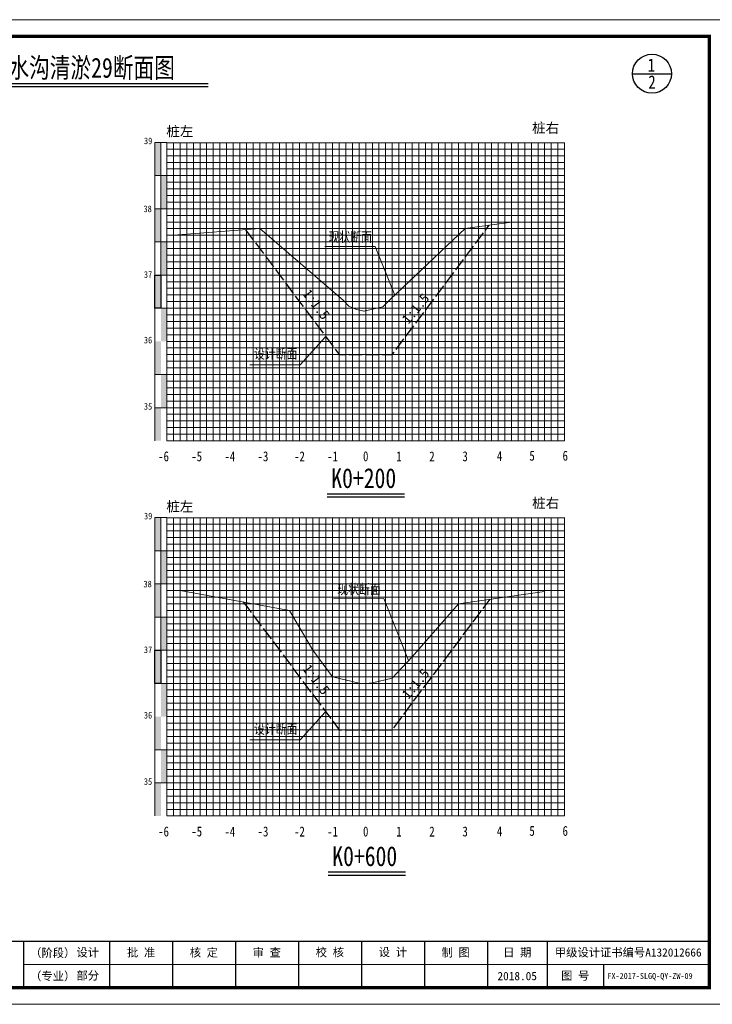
# Model space of a CAD drawing. Extents: x 464172 to 473094, y 3847158 to 3855433.
# Tile 95 of 98: x 471430 to 471639, y 3853735 to 3854032. Entities that reach past the tile are written whole.
import ezdxf
from ezdxf.enums import TextEntityAlignment as Align

# ---------------------------------------------------------------- set-up
doc = ezdxf.new("R2010")
doc.units = 0
doc.linetypes.add('4415', pattern=[5, 4, -1])
doc.layers.get('0').update_dxf_attribs({"linetype": 'CONTINUOUS'})
for name, color, linetype, lineweight in [('0.13文字', 3, 'CONTINUOUS', 13), ('2', 61, 'CONTINUOUS', 30), ('3', 8, 'CONTINUOUS', 5)]:
    doc.layers.add(name, color=color, linetype=linetype, lineweight=lineweight)
for name, color, linetype in [('DIMTEX', 7, 'CONTINUOUS'), ('DMX', 1, 'CONTINUOUS'), ('断面', 7, 'CONTINUOUS')]:
    doc.layers.add(name, color=color, linetype=linetype)
doc.styles.add('LYJFS', font='times.ttf', dxfattribs={"width": 0.7})
doc.styles.add('STYLE2', font='txt', dxfattribs={"width": 0.8})
doc.styles.add('仿宋', font='FangSong_GB2312.ttf', dxfattribs={"width": 0.8})
doc.styles.add('仿宋体', font='FangSong_GB2312.ttf', dxfattribs={"width": 0.8})
doc.styles.add('宋体', font='txt')
doc.styles.add('等线体', font='simhei.ttf')

# ---------------------------------------------------------------- blocks, each defined once
blk = doc.blocks.new('TK')
at = {"lineweight": 0}
for p, q in [((0, 297), (420, 297)), ((415, 12), (208, 12)), ((420, 0), (0, 0))]:
    blk.add_line(p, q, dxfattribs=at)
for p, q in [((208, 19), (208, 5)), ((234, 19), (234, 5)), ((253, 19), (253, 5)), ((272, 19), (272, 5)), ((291, 19), (291, 5)), ((310, 19), (310, 5)), ((329, 19), (329, 5)), ((348, 19), (348, 5)), ((366, 19), (366, 5)), ((383, 12), (383, 5))]:
    blk.add_line(p, q)
at = {"lineweight": 0, "const_width": 1}
blk.add_lwpolyline([(25, 292), (415, 292), (415, 5), (25, 5)], close=True, dxfattribs=at)
at = {"lineweight": 0, "const_width": 0.4}
blk.add_lwpolyline([(415, 19), (25, 19)], dxfattribs=at)
at = {"style": 'LYJFS'}
for s, p in [('（阶段）', (216.8339300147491, 15.5)), ('（专业）', (216.8339300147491, 8.5))]:
    blk.add_text(s, height=2.5, dxfattribs=at).set_placement(p, align=Align.MIDDLE_CENTER)
at = {"style": '仿宋'}
blk.add_text('2018.05', height=2.5, dxfattribs=at).set_placement((357, 8.5), align=Align.MIDDLE)
at = {"char_height": 2.5, "attachment_point": 5, "style": '宋体'}
for s, insert in [('设计', (227.4021536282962, 15.5)), ('批 准', (243.5, 15.5)), ('核 定', (262.4375, 15.47222222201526)), ('审 查', (281.4305555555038, 15.47328627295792)), ('校 核', (300.4652777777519, 15.54328155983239)), ('设 计', (319.4722222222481, 15.59333057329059)), ('制 图', (338.4166666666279, 15.4779241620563)), ('日 期', (357, 15.5)), ('甲级设计证书编号A132012666', (390.5, 15.5)), ('部分', (227.4021536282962, 8.5)), ('图 号', (374.5, 8.5))]:
    blk.add_mtext(s, dxfattribs=dict(at, insert=insert))

msp = doc.modelspace()

# ---------------------------------------------------------------- hatches: boundary and pattern name
at = {"linetype": 'Continuous'}
for points in [[(471471.0478901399, 3853995.29161377), (471472.8478901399, 3853995.29161377), (471472.8478901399, 3853985.29161377), (471471.0478901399, 3853985.29161377)], [(471472.8478901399, 3853985.29161377), (471474.64789014, 3853985.29161377), (471474.64789014, 3853975.29161377), (471472.8478901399, 3853975.29161377)], [(471471.0478901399, 3853975.29161377), (471472.8478901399, 3853975.29161377), (471472.8478901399, 3853965.29161377), (471471.0478901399, 3853965.29161377)], [(471472.8478901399, 3853965.29161377), (471474.64789014, 3853965.29161377), (471474.64789014, 3853955.29161377), (471472.8478901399, 3853955.29161377)], [(471471.0478901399, 3853955.29161377), (471472.8478901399, 3853955.29161377), (471472.8478901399, 3853945.29161377), (471471.0478901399, 3853945.29161377)], [(471472.8478901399, 3853945.29161377), (471474.64789014, 3853945.29161377), (471474.64789014, 3853935.29161377), (471472.8478901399, 3853935.29161377)], [(471471.0478901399, 3853935.29161377), (471472.8478901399, 3853935.29161377), (471472.8478901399, 3853925.29161377), (471471.0478901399, 3853925.29161377)], [(471472.8542508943, 3853925.316338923), (471474.6542508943, 3853925.316338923), (471474.6542508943, 3853915.316338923), (471472.8542508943, 3853915.316338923)], [(471471.0478901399, 3853915.287549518), (471472.8478901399, 3853915.287549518), (471472.8478901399, 3853905.287549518), (471471.0478901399, 3853905.287549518)], [(471471.0478901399, 3853882.128739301), (471472.8478901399, 3853882.128739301), (471472.8478901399, 3853872.128739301), (471471.0478901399, 3853872.128739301)], [(471472.8478901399, 3853872.128739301), (471474.64789014, 3853872.128739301), (471474.64789014, 3853862.128739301), (471472.8478901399, 3853862.128739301)], [(471471.0478901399, 3853862.128739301), (471472.8478901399, 3853862.128739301), (471472.8478901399, 3853852.128739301), (471471.0478901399, 3853852.128739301)], [(471472.8478901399, 3853852.128739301), (471474.64789014, 3853852.128739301), (471474.64789014, 3853842.128739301), (471472.8478901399, 3853842.128739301)], [(471471.0478901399, 3853842.128739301), (471472.8478901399, 3853842.128739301), (471472.8478901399, 3853832.128739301), (471471.0478901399, 3853832.128739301)], [(471472.8478901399, 3853832.128739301), (471474.64789014, 3853832.128739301), (471474.64789014, 3853822.128739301), (471472.8478901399, 3853822.128739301)], [(471471.0478901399, 3853822.128739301), (471472.8478901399, 3853822.128739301), (471472.8478901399, 3853812.128739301), (471471.0478901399, 3853812.128739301)], [(471472.8542508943, 3853812.153464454), (471474.6542508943, 3853812.153464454), (471474.6542508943, 3853802.153464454), (471472.8542508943, 3853802.153464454)], [(471471.0478901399, 3853802.124675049), (471472.8478901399, 3853802.124675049), (471472.8478901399, 3853792.124675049), (471471.0478901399, 3853792.124675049)]]:
    msp.add_hatch(color=7, dxfattribs=at).paths.add_polyline_path(points)

# ---------------------------------------------------------------- linework, layer by layer
at = {"color": 1, "linetype": '4415', "lineweight": 30, "flags": 128}
for points in [[(471498.3933446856, 3853968.964341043), (471526.64789014, 3853931.29161377), (471542.6478901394, 3853931.29161377), (471571.9278901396, 3853970.33161377)], [(471497.642665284, 3853856.675000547), (471499.6478901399, 3853854.128739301), (471499.6478901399, 3853854.128739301), (471526.64789014, 3853818.128739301), (471542.6478901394, 3853818.128739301), (471572.2283983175, 3853857.569416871)]]:
    msp.add_lwpolyline(points, dxfattribs=at)
at = {"linetype": 'Continuous', "lineweight": 20, "flags": 128}
for points in [[(471543.3971888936, 3853949.213921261), (471537.4714616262, 3853963.944372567), (471522.3200719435, 3853963.918060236)], [(471522.4337343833, 3853936.572218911), (471514.8635726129, 3853928.237761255), (471499.7121829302, 3853928.211448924)], [(471547.5928364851, 3853838.99320447), (471540.0751295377, 3853857.681073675), (471524.9237398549, 3853857.654761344)], [(471522.4337343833, 3853823.409344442), (471514.8635726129, 3853815.074886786), (471499.7121829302, 3853815.048574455)]]:
    msp.add_lwpolyline(points, dxfattribs=at)
at = {"linetype": 'Continuous', "flags": 128}
for points in [[(471471.0478901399, 3853955.29161377), (471472.8478901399, 3853955.29161377), (471472.8478901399, 3853945.29161377), (471471.0478901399, 3853945.29161377)], [(471471.0478901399, 3853842.128739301), (471472.8478901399, 3853842.128739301), (471472.8478901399, 3853832.128739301), (471471.0478901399, 3853832.128739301)]]:
    msp.add_lwpolyline(points, close=True, dxfattribs=at)
at = {"layer": '2', "color": 7, "lineweight": 15}
for points in [[(471474.6478901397, 3853995.225513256), (471594.6478901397, 3853995.225513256)], [(471484.6478901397, 3853995.29161377), (471484.6478901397, 3853905.29161377)], [(471494.6478901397, 3853995.29161377), (471494.6478901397, 3853905.29161377)], [(471504.6478901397, 3853995.29161377), (471504.6478901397, 3853905.29161377)], [(471514.6478901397, 3853995.29161377), (471514.6478901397, 3853905.29161377)], [(471544.6478901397, 3853995.29161377), (471544.6478901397, 3853905.29161377)], [(471554.6478901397, 3853995.29161377), (471554.6478901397, 3853905.29161377)], [(471564.6478901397, 3853995.29161377), (471564.6478901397, 3853905.29161377)], [(471574.6478901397, 3853995.29161377), (471574.6478901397, 3853905.29161377)], [(471584.6478901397, 3853995.29161377), (471584.6478901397, 3853905.29161377)], [(471594.6478901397, 3853995.29161377), (471594.6478901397, 3853905.29161377)], [(471474.6478901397, 3853985.29161377), (471594.6478901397, 3853985.29161377)], [(471474.6478901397, 3853975.29161377), (471594.6478901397, 3853975.29161377)], [(471474.6478901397, 3853965.29161377), (471594.6478901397, 3853965.29161377)], [(471474.6478901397, 3853955.29161377), (471594.6478901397, 3853955.29161377)], [(471474.6478901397, 3853935.29161377), (471594.6478901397, 3853935.29161377)], [(471474.6478901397, 3853905.29161377), (471594.6478901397, 3853905.29161377)], [(471474.6478901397, 3853882.062638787), (471594.6478901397, 3853882.062638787)], [(471484.6478901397, 3853882.128739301), (471484.6478901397, 3853792.128739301)], [(471494.6478901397, 3853882.128739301), (471494.6478901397, 3853792.128739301)], [(471504.6478901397, 3853882.128739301), (471504.6478901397, 3853792.128739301)], [(471514.6478901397, 3853882.128739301), (471514.6478901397, 3853792.128739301)], [(471544.6478901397, 3853882.128739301), (471544.6478901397, 3853792.128739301)], [(471554.6478901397, 3853882.128739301), (471554.6478901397, 3853792.128739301)], [(471564.6478901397, 3853882.128739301), (471564.6478901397, 3853792.128739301)], [(471574.6478901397, 3853882.128739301), (471574.6478901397, 3853792.128739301)], [(471584.6478901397, 3853882.128739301), (471584.6478901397, 3853792.128739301)], [(471594.6478901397, 3853882.128739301), (471594.6478901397, 3853792.128739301)], [(471474.6478901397, 3853872.128739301), (471594.6478901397, 3853872.128739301)], [(471474.6478901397, 3853862.128739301), (471594.6478901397, 3853862.128739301)], [(471474.6478901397, 3853852.128739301), (471594.6478901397, 3853852.128739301)], [(471474.6478901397, 3853842.128739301), (471594.6478901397, 3853842.128739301)], [(471474.6478901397, 3853822.128739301), (471594.6478901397, 3853822.128739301)], [(471474.6478901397, 3853792.128739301), (471594.6478901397, 3853792.128739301)]]:
    msp.add_lwpolyline(points, dxfattribs=at)
at = {"layer": '2', "color": 3, "lineweight": 15}
for points in [[(471534.6478901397, 3853995.29161377), (471534.6478901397, 3853905.29161377)], [(471534.6478901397, 3853882.128739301), (471534.6478901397, 3853792.128739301)]]:
    msp.add_lwpolyline(points, dxfattribs=at)
at = {"layer": '2', "color": 7, "lineweight": 15, "flags": 128}
for points in [[(471474.6478901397, 3853945.29161377), (471594.6478901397, 3853945.29161377)], [(471474.6478901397, 3853832.128739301), (471594.6478901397, 3853832.128739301)]]:
    msp.add_lwpolyline(points, dxfattribs=at)
at = {"layer": '2', "color": 0, "lineweight": 15}
for points in [[(471474.6478901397, 3853925.29161377), (471594.6478901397, 3853925.29161377)], [(471474.6478901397, 3853915.29161377), (471594.6478901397, 3853915.29161377)], [(471474.6478901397, 3853812.128739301), (471594.6478901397, 3853812.128739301)], [(471474.6478901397, 3853802.128739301), (471594.6478901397, 3853802.128739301)]]:
    msp.add_lwpolyline(points, dxfattribs=at)
at = {"layer": '3', "lineweight": 5}
for points in [[(471476.6478901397, 3853995.29161377), (471476.6478901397, 3853905.29161377)], [(471478.6478901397, 3853995.29161377), (471478.6478901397, 3853905.29161377)], [(471480.6478901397, 3853995.29161377), (471480.6478901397, 3853905.29161377)], [(471482.6478901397, 3853995.29161377), (471482.6478901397, 3853905.29161377)], [(471486.6478901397, 3853995.29161377), (471486.6478901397, 3853905.29161377)], [(471488.6478901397, 3853995.29161377), (471488.6478901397, 3853905.29161377)], [(471490.6478901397, 3853995.29161377), (471490.6478901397, 3853905.29161377)], [(471492.6478901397, 3853995.29161377), (471492.6478901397, 3853905.29161377)], [(471496.6478901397, 3853995.29161377), (471496.6478901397, 3853905.29161377)], [(471498.6478901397, 3853995.29161377), (471498.6478901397, 3853905.29161377)], [(471500.6478901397, 3853995.29161377), (471500.6478901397, 3853905.29161377)], [(471502.6478901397, 3853995.29161377), (471502.6478901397, 3853905.29161377)], [(471506.6478901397, 3853995.29161377), (471506.6478901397, 3853905.29161377)], [(471508.6478901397, 3853995.29161377), (471508.6478901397, 3853905.29161377)], [(471510.6478901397, 3853995.29161377), (471510.6478901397, 3853905.29161377)], [(471512.6478901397, 3853995.29161377), (471512.6478901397, 3853905.29161377)], [(471516.6478901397, 3853995.29161377), (471516.6478901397, 3853905.29161377)], [(471518.6478901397, 3853995.29161377), (471518.6478901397, 3853905.29161377)], [(471520.6478901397, 3853995.29161377), (471520.6478901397, 3853905.29161377)], [(471522.6478901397, 3853995.29161377), (471522.6478901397, 3853905.29161377)], [(471526.6478901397, 3853995.29161377), (471526.6478901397, 3853905.29161377)], [(471528.6478901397, 3853995.29161377), (471528.6478901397, 3853905.29161377)], [(471530.6478901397, 3853995.29161377), (471530.6478901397, 3853905.29161377)], [(471532.6478901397, 3853995.29161377), (471532.6478901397, 3853905.29161377)], [(471536.6478901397, 3853995.29161377), (471536.6478901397, 3853905.29161377)], [(471538.6478901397, 3853995.29161377), (471538.6478901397, 3853905.29161377)], [(471540.6478901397, 3853995.29161377), (471540.6478901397, 3853905.29161377)], [(471542.6478901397, 3853995.29161377), (471542.6478901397, 3853905.29161377)], [(471546.6478901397, 3853995.29161377), (471546.6478901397, 3853905.29161377)], [(471548.6478901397, 3853995.29161377), (471548.6478901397, 3853905.29161377)], [(471550.6478901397, 3853995.29161377), (471550.6478901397, 3853905.29161377)], [(471552.6478901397, 3853995.29161377), (471552.6478901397, 3853905.29161377)], [(471556.6478901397, 3853995.29161377), (471556.6478901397, 3853905.29161377)], [(471558.6478901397, 3853995.29161377), (471558.6478901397, 3853905.29161377)], [(471560.6478901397, 3853995.29161377), (471560.6478901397, 3853905.29161377)], [(471562.6478901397, 3853995.29161377), (471562.6478901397, 3853905.29161377)], [(471566.6478901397, 3853995.29161377), (471566.6478901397, 3853905.29161377)], [(471568.6478901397, 3853995.29161377), (471568.6478901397, 3853905.29161377)], [(471570.6478901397, 3853995.29161377), (471570.6478901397, 3853905.29161377)], [(471572.6478901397, 3853995.29161377), (471572.6478901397, 3853905.29161377)], [(471576.6478901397, 3853995.29161377), (471576.6478901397, 3853905.29161377)], [(471578.6478901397, 3853995.29161377), (471578.6478901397, 3853905.29161377)], [(471580.6478901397, 3853995.29161377), (471580.6478901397, 3853905.29161377)], [(471582.6478901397, 3853995.29161377), (471582.6478901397, 3853905.29161377)], [(471586.6478901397, 3853995.29161377), (471586.6478901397, 3853905.29161377)], [(471588.6478901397, 3853995.29161377), (471588.6478901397, 3853905.29161377)], [(471590.6478901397, 3853995.29161377), (471590.6478901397, 3853905.29161377)], [(471592.6478901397, 3853995.29161377), (471592.6478901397, 3853905.29161377)], [(471474.6478901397, 3853993.29161377), (471594.6478901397, 3853993.29161377)], [(471474.6478901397, 3853991.29161377), (471594.6478901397, 3853991.29161377)], [(471474.6478901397, 3853989.29161377), (471594.6478901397, 3853989.29161377)], [(471474.6478901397, 3853987.29161377), (471594.6478901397, 3853987.29161377)], [(471474.6478901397, 3853983.29161377), (471594.6478901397, 3853983.29161377)], [(471474.6478901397, 3853981.29161377), (471594.6478901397, 3853981.29161377)], [(471474.6478901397, 3853979.29161377), (471594.6478901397, 3853979.29161377)], [(471474.6478901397, 3853977.29161377), (471594.6478901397, 3853977.29161377)], [(471474.6478901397, 3853973.29161377), (471594.6478901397, 3853973.29161377)], [(471474.6478901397, 3853971.29161377), (471594.6478901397, 3853971.29161377)], [(471474.6478901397, 3853969.29161377), (471594.6478901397, 3853969.29161377)], [(471474.6478901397, 3853967.29161377), (471594.6478901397, 3853967.29161377)], [(471474.6478901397, 3853963.29161377), (471594.6478901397, 3853963.29161377)], [(471474.6478901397, 3853961.29161377), (471594.6478901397, 3853961.29161377)], [(471474.6478901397, 3853959.29161377), (471594.6478901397, 3853959.29161377)], [(471474.6478901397, 3853957.29161377), (471594.6478901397, 3853957.29161377)], [(471474.6478901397, 3853953.29161377), (471594.6478901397, 3853953.29161377)], [(471474.6478901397, 3853951.29161377), (471594.6478901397, 3853951.29161377)], [(471474.6478901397, 3853949.29161377), (471594.6478901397, 3853949.29161377)], [(471474.6478901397, 3853947.29161377), (471594.6478901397, 3853947.29161377)], [(471474.6478901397, 3853943.29161377), (471594.6478901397, 3853943.29161377)], [(471474.6478901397, 3853941.29161377), (471594.6478901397, 3853941.29161377)], [(471474.6478901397, 3853939.29161377), (471594.6478901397, 3853939.29161377)], [(471474.6478901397, 3853937.29161377), (471594.6478901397, 3853937.29161377)], [(471474.6478901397, 3853933.29161377), (471594.6478901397, 3853933.29161377)], [(471474.6478901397, 3853931.29161377), (471594.6478901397, 3853931.29161377)], [(471474.6478901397, 3853929.29161377), (471594.6478901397, 3853929.29161377)], [(471474.6478901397, 3853927.29161377), (471594.6478901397, 3853927.29161377)], [(471474.6478901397, 3853923.29161377), (471594.6478901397, 3853923.29161377)], [(471474.6478901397, 3853921.29161377), (471594.6478901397, 3853921.29161377)], [(471474.6478901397, 3853919.29161377), (471594.6478901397, 3853919.29161377)], [(471474.6478901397, 3853917.29161377), (471594.6478901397, 3853917.29161377)], [(471474.6478901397, 3853913.29161377), (471594.6478901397, 3853913.29161377)], [(471474.6478901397, 3853911.29161377), (471594.6478901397, 3853911.29161377)], [(471474.6478901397, 3853909.29161377), (471594.6478901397, 3853909.29161377)], [(471474.6478901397, 3853907.29161377), (471594.6478901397, 3853907.29161377)], [(471476.6478901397, 3853882.128739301), (471476.6478901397, 3853792.128739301)], [(471478.6478901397, 3853882.128739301), (471478.6478901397, 3853792.128739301)], [(471480.6478901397, 3853882.128739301), (471480.6478901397, 3853792.128739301)], [(471482.6478901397, 3853882.128739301), (471482.6478901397, 3853792.128739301)], [(471486.6478901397, 3853882.128739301), (471486.6478901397, 3853792.128739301)], [(471488.6478901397, 3853882.128739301), (471488.6478901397, 3853792.128739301)], [(471490.6478901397, 3853882.128739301), (471490.6478901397, 3853792.128739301)], [(471492.6478901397, 3853882.128739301), (471492.6478901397, 3853792.128739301)], [(471496.6478901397, 3853882.128739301), (471496.6478901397, 3853792.128739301)], [(471498.6478901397, 3853882.128739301), (471498.6478901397, 3853792.128739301)], [(471500.6478901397, 3853882.128739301), (471500.6478901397, 3853792.128739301)], [(471502.6478901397, 3853882.128739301), (471502.6478901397, 3853792.128739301)], [(471506.6478901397, 3853882.128739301), (471506.6478901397, 3853792.128739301)], [(471508.6478901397, 3853882.128739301), (471508.6478901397, 3853792.128739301)], [(471510.6478901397, 3853882.128739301), (471510.6478901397, 3853792.128739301)], [(471512.6478901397, 3853882.128739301), (471512.6478901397, 3853792.128739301)], [(471516.6478901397, 3853882.128739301), (471516.6478901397, 3853792.128739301)], [(471518.6478901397, 3853882.128739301), (471518.6478901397, 3853792.128739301)], [(471520.6478901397, 3853882.128739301), (471520.6478901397, 3853792.128739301)], [(471522.6478901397, 3853882.128739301), (471522.6478901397, 3853792.128739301)], [(471526.6478901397, 3853882.128739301), (471526.6478901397, 3853792.128739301)], [(471528.6478901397, 3853882.128739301), (471528.6478901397, 3853792.128739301)], [(471530.6478901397, 3853882.128739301), (471530.6478901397, 3853792.128739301)], [(471532.6478901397, 3853882.128739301), (471532.6478901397, 3853792.128739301)], [(471536.6478901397, 3853882.128739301), (471536.6478901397, 3853792.128739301)], [(471538.6478901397, 3853882.128739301), (471538.6478901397, 3853792.128739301)], [(471540.6478901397, 3853882.128739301), (471540.6478901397, 3853792.128739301)], [(471542.6478901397, 3853882.128739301), (471542.6478901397, 3853792.128739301)], [(471546.6478901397, 3853882.128739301), (471546.6478901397, 3853792.128739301)], [(471548.6478901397, 3853882.128739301), (471548.6478901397, 3853792.128739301)], [(471550.6478901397, 3853882.128739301), (471550.6478901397, 3853792.128739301)], [(471552.6478901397, 3853882.128739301), (471552.6478901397, 3853792.128739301)], [(471556.6478901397, 3853882.128739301), (471556.6478901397, 3853792.128739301)], [(471558.6478901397, 3853882.128739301), (471558.6478901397, 3853792.128739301)], [(471560.6478901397, 3853882.128739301), (471560.6478901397, 3853792.128739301)], [(471562.6478901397, 3853882.128739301), (471562.6478901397, 3853792.128739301)], [(471566.6478901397, 3853882.128739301), (471566.6478901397, 3853792.128739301)], [(471568.6478901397, 3853882.128739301), (471568.6478901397, 3853792.128739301)], [(471570.6478901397, 3853882.128739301), (471570.6478901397, 3853792.128739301)], [(471572.6478901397, 3853882.128739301), (471572.6478901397, 3853792.128739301)], [(471576.6478901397, 3853882.128739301), (471576.6478901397, 3853792.128739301)], [(471578.6478901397, 3853882.128739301), (471578.6478901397, 3853792.128739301)], [(471580.6478901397, 3853882.128739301), (471580.6478901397, 3853792.128739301)], [(471582.6478901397, 3853882.128739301), (471582.6478901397, 3853792.128739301)], [(471586.6478901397, 3853882.128739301), (471586.6478901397, 3853792.128739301)], [(471588.6478901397, 3853882.128739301), (471588.6478901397, 3853792.128739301)], [(471590.6478901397, 3853882.128739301), (471590.6478901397, 3853792.128739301)], [(471592.6478901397, 3853882.128739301), (471592.6478901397, 3853792.128739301)], [(471474.6478901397, 3853880.128739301), (471594.6478901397, 3853880.128739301)], [(471474.6478901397, 3853878.128739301), (471594.6478901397, 3853878.128739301)], [(471474.6478901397, 3853876.128739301), (471594.6478901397, 3853876.128739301)], [(471474.6478901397, 3853874.128739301), (471594.6478901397, 3853874.128739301)], [(471474.6478901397, 3853870.128739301), (471594.6478901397, 3853870.128739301)], [(471474.6478901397, 3853868.128739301), (471594.6478901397, 3853868.128739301)], [(471474.6478901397, 3853866.128739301), (471594.6478901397, 3853866.128739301)], [(471474.6478901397, 3853864.128739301), (471594.6478901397, 3853864.128739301)], [(471474.6478901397, 3853860.128739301), (471594.6478901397, 3853860.128739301)], [(471474.6478901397, 3853858.128739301), (471594.6478901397, 3853858.128739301)], [(471474.6478901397, 3853856.128739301), (471594.6478901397, 3853856.128739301)], [(471474.6478901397, 3853854.128739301), (471594.6478901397, 3853854.128739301)], [(471474.6478901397, 3853850.128739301), (471594.6478901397, 3853850.128739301)], [(471474.6478901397, 3853848.128739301), (471594.6478901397, 3853848.128739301)], [(471474.6478901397, 3853846.128739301), (471594.6478901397, 3853846.128739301)], [(471474.6478901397, 3853844.128739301), (471594.6478901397, 3853844.128739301)], [(471474.6478901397, 3853840.128739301), (471594.6478901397, 3853840.128739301)], [(471474.6478901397, 3853838.128739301), (471594.6478901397, 3853838.128739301)], [(471474.6478901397, 3853836.128739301), (471594.6478901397, 3853836.128739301)], [(471474.6478901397, 3853834.128739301), (471594.6478901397, 3853834.128739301)], [(471474.6478901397, 3853830.128739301), (471594.6478901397, 3853830.128739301)], [(471474.6478901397, 3853828.128739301), (471594.6478901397, 3853828.128739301)], [(471474.6478901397, 3853826.128739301), (471594.6478901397, 3853826.128739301)], [(471474.6478901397, 3853824.128739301), (471594.6478901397, 3853824.128739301)], [(471474.6478901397, 3853820.128739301), (471594.6478901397, 3853820.128739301)], [(471474.6478901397, 3853818.128739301), (471594.6478901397, 3853818.128739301)], [(471474.6478901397, 3853816.128739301), (471594.6478901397, 3853816.128739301)], [(471474.6478901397, 3853814.128739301), (471594.6478901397, 3853814.128739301)], [(471474.6478901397, 3853810.128739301), (471594.6478901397, 3853810.128739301)], [(471474.6478901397, 3853808.128739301), (471594.6478901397, 3853808.128739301)], [(471474.6478901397, 3853806.128739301), (471594.6478901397, 3853806.128739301)], [(471474.6478901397, 3853804.128739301), (471594.6478901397, 3853804.128739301)], [(471474.6478901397, 3853800.128739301), (471594.6478901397, 3853800.128739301)], [(471474.6478901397, 3853798.128739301), (471594.6478901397, 3853798.128739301)], [(471474.6478901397, 3853796.128739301), (471594.6478901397, 3853796.128739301)], [(471474.6478901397, 3853794.128739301), (471594.6478901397, 3853794.128739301)]]:
    msp.add_lwpolyline(points, dxfattribs=at)
at = {"layer": '3', "color": 0, "lineweight": 5}
for points in [[(471524.6478901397, 3853995.29161377), (471524.6478901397, 3853905.29161377)], [(471471.0478901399, 3853925.29161377), (471594.6478901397, 3853925.29161377)], [(471471.0478901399, 3853915.29161377), (471594.6478901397, 3853915.29161377)], [(471524.6478901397, 3853882.128739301), (471524.6478901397, 3853792.128739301)], [(471471.0478901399, 3853812.128739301), (471594.6478901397, 3853812.128739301)], [(471471.0478901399, 3853802.128739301), (471594.6478901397, 3853802.128739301)]]:
    msp.add_lwpolyline(points, dxfattribs=at)
at = {"layer": 'DIMTEX', "linetype": 'Continuous'}
for p, q in [((471415.8158197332, 3854012.141603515), (471487.1074948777, 3854012.141603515)), ((471522.9907553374, 3853888.353957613), (471546.3358406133, 3853888.353957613)), ((471523.2970015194, 3853774.31814471), (471546.6420867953, 3853774.31814471))]:
    msp.add_line(p, q, dxfattribs=at)
at = {"layer": 'DIMTEX', "color": 1, "linetype": 'Continuous'}
for p, q in [((471415.8363125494, 3854013.104045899), (471487.1074948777, 3854013.104045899)), ((471523.0112471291, 3853889.316351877), (471546.3358406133, 3853889.316351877)), ((471523.317493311, 3853775.280538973), (471546.6420867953, 3853775.280538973))]:
    msp.add_line(p, q, dxfattribs=at)
at = {"layer": 'DMX', "color": 7, "linetype": 'Continuous', "lineweight": 15, "flags": 128}
for points in [[(471534.0442222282, 3853944.373874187), (471539.8510194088, 3853945.712988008), (471542.0855591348, 3853947.974691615), (471564.6478901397, 3853969.29161377), (471578.6478901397, 3853971.29161377)], [(471476.6478901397, 3853967.29161377), (471502.6478901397, 3853969.29161377), (471527.8995430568, 3853947.617618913), (471529.5929834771, 3853945.886600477), (471531.8500690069, 3853944.902553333), (471534.2097389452, 3853944.412044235)], [(471478.6478901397, 3853860.128739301), (471511.6465211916, 3853854.128739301), (471518.6478901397, 3853842.128739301), (471524.6478901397, 3853834.128739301), (471524.6478901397, 3853834.128739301), (471532.6478901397, 3853832.228681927), (471532.6478901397, 3853832.228681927), (471534.6941647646, 3853832.1287393), (471536.6478901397, 3853832.297981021), (471542.6478901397, 3853833.671049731), (471542.6478901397, 3853833.671049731), (471548.6478901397, 3853840.128739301), (471562.6478901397, 3853856.128739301), (471588.6478901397, 3853859.870414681)]]:
    msp.add_lwpolyline(points, dxfattribs=at)
at = {"layer": '断面'}
msp.add_line((471615.1246294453, 3854016.026110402), (471626.9316234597, 3854016.026110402), dxfattribs=at)
at = {"layer": '断面', "color": 3, "lineweight": 15}
for points in [[(471474.6478901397, 3853995.29161377), (471471.0478901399, 3853995.29161377)], [(471471.0478901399, 3853995.29161377), (471471.0478901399, 3853905.29161377)], [(471472.8478901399, 3853995.29161377), (471472.8478901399, 3853945.29161377)], [(471474.6478901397, 3853995.29161377), (471474.6478901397, 3853905.29161377)], [(471474.6478901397, 3853985.29161377), (471471.0478901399, 3853985.29161377)], [(471474.6478901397, 3853975.29161377), (471471.0478901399, 3853975.29161377)], [(471474.6478901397, 3853965.29161377), (471471.0478901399, 3853965.29161377)], [(471474.6478901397, 3853955.29161377), (471471.0478901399, 3853955.29161377)], [(471471.0478901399, 3853945.29161377), (471474.6478901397, 3853945.29161377)], [(471474.6478901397, 3853882.128739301), (471471.0478901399, 3853882.128739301)], [(471471.0478901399, 3853882.128739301), (471471.0478901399, 3853792.128739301)], [(471472.8478901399, 3853882.128739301), (471472.8478901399, 3853832.128739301)], [(471474.6478901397, 3853882.128739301), (471474.6478901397, 3853792.128739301)], [(471474.6478901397, 3853872.128739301), (471471.0478901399, 3853872.128739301)], [(471474.6478901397, 3853862.128739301), (471471.0478901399, 3853862.128739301)], [(471474.6478901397, 3853852.128739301), (471471.0478901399, 3853852.128739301)], [(471474.6478901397, 3853842.128739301), (471471.0478901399, 3853842.128739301)], [(471471.0478901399, 3853832.128739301), (471474.6478901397, 3853832.128739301)]]:
    msp.add_lwpolyline(points, dxfattribs=at)
at = {"layer": '断面', "color": 7, "lineweight": 15}
for points in [[(471474.6478901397, 3853945.29161377), (471594.6478901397, 3853945.29161377)], [(471474.6478901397, 3853832.128739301), (471594.6478901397, 3853832.128739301)]]:
    msp.add_lwpolyline(points, dxfattribs=at)
at = {"layer": '断面'}
msp.add_circle((471621.0281264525, 3854016.026110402), 5.903497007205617, dxfattribs=at)

# ---------------------------------------------------------------- block references
msp.add_blockref('TK', (471223.36593485, 3853735.320539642), dxfattribs=at)

# ---------------------------------------------------------------- texts
at = {"style": '等线体'}
for s, p in [('桩左', (471474.4746708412, 3853997.127063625)), ('桩右', (471584.8495949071, 3853998.171245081)), ('桩左', (471474.4746708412, 3853883.964189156)), ('桩右', (471584.8495949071, 3853885.008370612))]:
    msp.add_text(s, height=3, dxfattribs=at).set_placement(p)
at = {"linetype": 'Continuous', "char_height": 3, "width": 37.93252298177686, "attachment_point": 1, "style": '仿宋体'}
for s, insert in [('现状断面', (471523.4589263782, 3853968.293010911)), ('设计断面', (471500.9362278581, 3853933.083392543)), ('现状断面', (471526.0625942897, 3853862.029712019)), ('设计断面', (471500.9362278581, 3853819.920518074))]:
    msp.add_mtext(s, dxfattribs=dict(at, insert=insert))
at = {"layer": '0.13文字', "linetype": 'Continuous', "lineweight": 13, "insert": (471606.3659348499, 3853744.779443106), "char_height": 1.8, "width": 55.55091040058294, "attachment_point": 1, "style": 'LYJFS'}
msp.add_mtext('{\\fFangSong_GB2312|b0|i0|c134|p49;\\W1;\\C7; FX-2017-SLGQ-QY-ZW-09 }', dxfattribs=at)
at = {"layer": 'DIMTEX', "linetype": 'Continuous', "style": 'STYLE2', "width": 0.8}
for s, height, p in [('排水沟清淤29断面图', 6.000299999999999, (471420.5912960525, 3854014.829766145)), ('1', 4.0002, (471619.7542687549, 3854016.619289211)), ('2', 4.0002, (471619.9559392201, 3854011.514135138)), ('K0+200', 6, (471524.2574547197, 3853891.041985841)), ('K0+600', 6, (471524.5637009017, 3853777.006172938))]:
    msp.add_text(s, height=height, dxfattribs=at).set_placement(p)
at = {"layer": '断面', "color": 7, "style": '等线体', "width": 0.8}
for s, p in [('39', (471467.7462930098, 3853994.168095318)), ('38', (471467.5947019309, 3853973.658083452)), ('37', (471467.7112530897, 3853953.843681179)), ('36', (471467.7112530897, 3853934.08727725)), ('35', (471467.7112530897, 3853914.08727725)), ('39', (471467.7462930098, 3853881.005220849)), ('38', (471467.5947019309, 3853860.495208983)), ('37', (471467.7112530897, 3853840.68080671)), ('36', (471467.7112530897, 3853820.924402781)), ('35', (471467.7112530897, 3853800.924402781))]:
    msp.add_text(s, height=2, dxfattribs=at).set_placement(p, align=Align.BOTTOM_LEFT)
at = {"layer": '断面', "color": 7, "style": '仿宋体'}
for rotation, p in [(307.8423377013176, (471519.7201018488, 3853946.462192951)), (50.19763166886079, (471549.6887850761, 3853945.193957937)), (307.8423377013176, (471519.7201018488, 3853833.299318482)), (50.19763166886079, (471549.6887850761, 3853832.031083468))]:
    msp.add_text('1:1.5', height=3, rotation=rotation, dxfattribs=at).set_placement(p, align=Align.MIDDLE)
at = {"layer": '断面', "color": 7, "style": '等线体', "width": 0.8}
for s, p in [('-6', (471473.6377865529, 3853900.598807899)), ('-5', (471483.6377865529, 3853900.598807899)), ('-4', (471493.6377865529, 3853900.598807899)), ('-3', (471503.6377865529, 3853900.598807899)), ('-2', (471514.64789014, 3853900.598807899)), ('-1', (471524.64789014, 3853900.598807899)), ('0', (471534.64789014, 3853900.598807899)), ('1', (471544.64789014, 3853900.598807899)), ('2', (471554.64789014, 3853900.598807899)), ('3', (471564.64789014, 3853900.598807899)), ('4', (471575.0376635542, 3853900.689113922)), ('5', (471584.8569175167, 3853900.779419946)), ('6', (471594.8569175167, 3853900.779419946)), ('-6', (471473.6377865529, 3853787.43593343)), ('-5', (471483.6377865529, 3853787.43593343)), ('-4', (471493.6377865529, 3853787.43593343)), ('-3', (471503.6377865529, 3853787.43593343)), ('-2', (471514.64789014, 3853787.43593343)), ('-1', (471524.64789014, 3853787.43593343)), ('0', (471534.64789014, 3853787.43593343)), ('1', (471544.64789014, 3853787.43593343)), ('2', (471554.64789014, 3853787.43593343)), ('3', (471564.64789014, 3853787.43593343)), ('4', (471575.0376635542, 3853787.526239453)), ('5', (471584.8569175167, 3853787.616545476)), ('6', (471594.8569175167, 3853787.616545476))]:
    msp.add_text(s, height=3, dxfattribs=at).set_placement(p, align=Align.MIDDLE)

doc.saveas('drawing.dxf')
